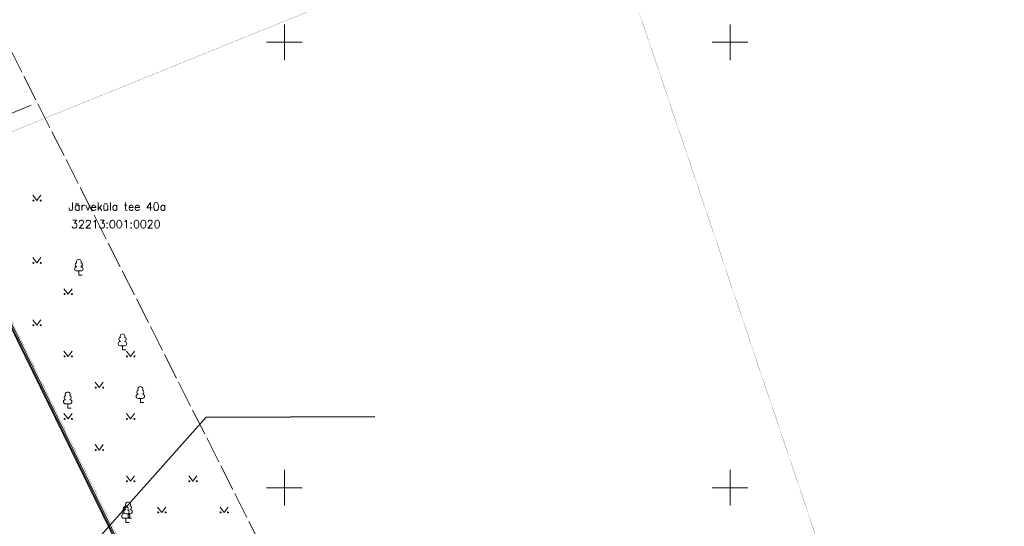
# Model space of a CAD drawing. Header units: metres. Extents: x 685671 to 686635, y 6588408 to 6589199.
# Tile 22 of 34: x 685970 to 686081, y 6588796 to 6588853. Entities that reach past the tile are written whole.
import ezdxf
from ezdxf.enums import TextEntityAlignment as Align

# ---------------------------------------------------------------- set-up
doc = ezdxf.new("R2010")
doc.units = ezdxf.units.M
doc.linetypes.add('Kohtla-Järve PPA ühishoone G20$0$KATASTRIPIIR', pattern=[7, 4, -1, 1, -1])
doc.linetypes.add('Kohtla-Järve PPA ühishoone G20$0$TOOPIIR', pattern=[7, 6, -1])
doc.layers.add('CON_hoone', color=7, linetype='Continuous')
doc.layers.add('CON_piirdeaed', color=92, linetype='Continuous')
for name, color, linetype, lineweight in [('CON_PIIRE', 94, 'FENCELINE2', 0), ('Kohtla-Järve PPA ühishoone G20$0$HALJASTUS', 250, 'Continuous', 13), ('Kohtla-Järve PPA ühishoone G20$0$PIIR', 224, 'Continuous', 13), ('Kohtla-Järve PPA ühishoone G20$0$PUU', 250, 'Continuous', 13), ('Kohtla-Järve PPA ühishoone G20$0$TTRASS', 250, 'Continuous', 13), ('Kohtla-Järve PPA ühishoone G20$0$VORK', 250, 'Continuous', 13)]:
    doc.layers.add(name, color=color, linetype=linetype, lineweight=lineweight)
doc.layers.add('Kohtla-Järve PPA ühishoone G20$0$MOOTPIIR', color=250, linetype='Continuous', lineweight=13, plot=False)
doc.styles.add('Kohtla-Järve PPA ühishoone G20$0$romanc', font='romanc.shx')
doc.styles.add('Kohtla-Järve PPA ühishoone G20$0$romans', font='romans.shx')
doc.linetypes.add('FENCELINE2', pattern='A,6.35,-2.54,[132,ltypeshp.shx,S=2.54,R=0,X=-2.54,Y=0],-2.54,25.4', length=36.83)
doc.linetypes.add('Kohtla-Järve PPA ühishoone G20$0$-2T-', pattern='A,10,-1.5,["2T",Kohtla-Järve PPA ühishoone G20$0$romans,S=1.4,R=0,X=-1.4,Y=-0.7],-1.5,10,-3', length=26)

# ---------------------------------------------------------------- blocks, each defined once
blk = doc.blocks.new('Kohtla-Järve PPA ühishoone G20$0$LEHTP1')
at = {"layer": 'Kohtla-Järve PPA ühishoone G20$0$PUU', "linetype": 'Continuous'}
for p, q in [((0.48, 0.95), (-0.48, 0.95)), ((0, 0), (0, 0.95)), ((0.76, 0), (0, 0))]:
    blk.add_line(p, q, dxfattribs=at)
for centre, radius, start, end in [((-0.34, 2.35), 0.465, 109.0217, 253.1415), ((0, 3.04), 0.554, 332.5799, 207.4201), ((0.34, 2.35), 0.465, 286.8508, 70.9859), ((-0.47, 1.42), 0.475, 90.0016, 269.3953), ((0.47, 1.42), 0.475, 270.6047, 89.9984)]:
    blk.add_arc(centre, radius, start, end, dxfattribs=at)
blk = doc.blocks.new('Kohtla-Järve PPA ühishoone G20$0$VKORIS')
at = {"color": 0, "linetype": 'Continuous'}
for p, q in [((0, 4), (0, -4)), ((-4, 0), (4, 0))]:
    blk.add_line(p, q, dxfattribs=at)
blk = doc.blocks.new('Kohtla-Järve PPA ühishoone G20$0$MURU')
at = {"color": 0, "linetype": 'Continuous'}
for p, q in [((-0.93, 1.21), (0, 0)), ((0, 0), (0.89, 1.21))]:
    blk.add_line(p, q, dxfattribs=at)
for centre in [(-0.8, 0), (0.86, 0)]:
    blk.add_ellipse(centre, major_axis=(0.0778, 0.0778), ratio=1, start_param=5.497787, end_param=11.780972, dxfattribs=at)
blk = doc.blocks.new('Kohtla-Järve PPA ühishoone G20')
at = {"layer": 'Kohtla-Järve PPA ühishoone G20$0$MOOTPIIR', "linetype": 'Kohtla-Järve PPA ühishoone G20$0$TOOPIIR', "ltscale": 0.5, "flags": 128}
blk.add_lwpolyline([(685869.39, 6588820.36), (685868.83, 6588821.41), (685866.78, 6588823.61), (685865.45, 6588823.51), (685863.75, 6588824.91), (685861.79, 6588826.66), (685858.02, 6588836.88), (685869.27, 6588843.8), (685869.4, 6588843.84), (685872.58, 6588845.59), (685872.67, 6588845.67), (685872.79, 6588845.77), (685874.12, 6588846.43), (685895.25, 6588852.39), (685895.42, 6588851.01), (685895.82, 6588849.47), (685900.77, 6588844.03), (685897.98, 6588839.45), (685898.78, 6588837.59), (685898.85, 6588837.34), (685900.96, 6588833.68), (685963.69, 6588860.24), (686030.15, 6588728.66), (685913, 6588656.9), (685845.28, 6588745.25), (685845.26, 6588745.26), (685841.65, 6588746.3), (685838.56, 6588746.35), (685822.05, 6588746.97), (685821.39, 6588747.1), (685815.91, 6588744.02), (685806.51, 6588743.02), (685795.75, 6588740.15), (685789.77, 6588738.35), (685788.18, 6588739.03), (685784.86, 6588745.53), (685780.66, 6588747.74), (685775.59, 6588745.08), (685775.03, 6588745.72), (685769.91, 6588755.47), (685769.91, 6588755.47), (685773.58, 6588767.17), (685773.52, 6588767.3), (685769.33, 6588777.24), (685784.89, 6588784.73), (685786.1, 6588789.94), (685785.18, 6588791.62), (685772.32, 6588802.65), (685764.19, 6588811.63), (685762.42, 6588819.31), (685761.39, 6588821.62), (685758.47, 6588823.58), (685757.7, 6588825.21), (685751.16, 6588833.73), (685755.1, 6588837.07), (685757.84, 6588836.48), (685758.52, 6588836.76), (685761.81, 6588839.94), (685765.15, 6588841.34), (685773.31, 6588841.87), (685774.93, 6588838.99), (685775.39, 6588838.11), (685792.17, 6588826), (685797.26, 6588822.26), (685801.47, 6588821.2), (685801.51, 6588819.81), (685809.93, 6588822.73), (685825.06, 6588821.87), (685826.27, 6588817.28), (685828.05, 6588813.4), (685829.3, 6588810.98), (685829.58, 6588810.29), (685830.52, 6588808.63), (685830.72, 6588807.17), (685831.93, 6588804.69), (685832.02, 6588804.48)], close=True, dxfattribs=at)
at = {"layer": 'Kohtla-Järve PPA ühishoone G20$0$PIIR', "color": 1, "linetype": 'Kohtla-Järve PPA ühishoone G20$0$KATASTRIPIIR', "ltscale": 0.5, "const_width": 0.02, "flags": 128}
for points in [[(685716.77, 6588778.03), (685738.6, 6588745.29), (685802.47, 6588772.1), (685804.91, 6588767.09), (685835.53, 6588780.71), (685915.31, 6588816.21), (685960.71, 6588836.42), (686035.3, 6588866.66), (686082.42, 6588884.69), (686148.48, 6588896.21), (686183.88, 6588895.46), (686240.01, 6588901.9), (686274.8, 6588910.49), (686271.24, 6588941.96), (686238.78, 6588948.4), (686130.81, 6588924.43), (686104.96, 6588925.39), (686039.54, 6588902.75), (686019.81, 6588895.45), (686016.25, 6588904.34), (686012.28, 6588908.21), (686004.31, 6588910.86), (685980.69, 6588900.73), (685976.21, 6588892.56), (685976.32, 6588887.19), (685977.59, 6588884.03), (685959.72, 6588876.63), (685889.56, 6588848.2), (685814.52, 6588817.68), (685790.98, 6588808.16), (685716.77, 6588778.03)], [(685716.77, 6588778.03), (685738.6, 6588745.29), (685802.47, 6588772.1), (685804.91, 6588767.09), (685835.53, 6588780.71), (685915.31, 6588816.21), (685960.71, 6588836.42), (686035.3, 6588866.66), (686082.42, 6588884.69), (686148.48, 6588896.21), (686183.88, 6588895.46), (686240.01, 6588901.9), (686274.8, 6588910.49), (686271.24, 6588941.96), (686238.78, 6588948.4), (686130.81, 6588924.43), (686104.96, 6588925.39), (686039.54, 6588902.75), (686019.81, 6588895.45), (686016.25, 6588904.34), (686012.28, 6588908.21), (686004.31, 6588910.86), (685980.69, 6588900.73), (685976.21, 6588892.56), (685976.32, 6588887.19), (685977.59, 6588884.03), (685959.72, 6588876.63), (685889.56, 6588848.2), (685814.52, 6588817.68), (685790.98, 6588808.16), (685716.77, 6588778.03)], [(685960.71, 6588836.42), (685998.24, 6588760.11), (686018.25, 6588771.07), (686046.42, 6588785.57), (686060.44, 6588792.09), (686035.3, 6588866.66), (685960.71, 6588836.42)], [(685915.31, 6588816.21), (685942.42, 6588755.28), (685873.59, 6588724.65), (685883.45, 6588706.73), (685902.46, 6588674.01), (686010.65, 6588734.9), (685998.24, 6588760.11), (685960.71, 6588836.42), (685915.31, 6588816.21)]]:
    blk.add_lwpolyline(points, dxfattribs=at)
at = {"layer": 'Kohtla-Järve PPA ühishoone G20$0$TTRASS', "linetype": 'Kohtla-Järve PPA ühishoone G20$0$-2T-', "ltscale": 0.5, "flags": 128}
blk.add_lwpolyline([(685810.83, 6588774.85), (685824.49, 6588780.6), (685832.52, 6588783.98), (685887.99, 6588807.55), (685964.96, 6588840.21), (685971.62, 6588842.95)], dxfattribs=at)
at = {"layer": 'Kohtla-Järve PPA ühishoone G20$0$HALJASTUS', "xscale": 0.5, "yscale": 0.5, "zscale": 0.5}
for p in [(685972.25, 6588832.23), (685972.25, 6588825.23), (685975.75, 6588821.73), (685972.25, 6588818.23), (685975.75, 6588814.73), (685982.75, 6588814.73), (685979.25, 6588811.23), (685975.75, 6588807.73), (685982.75, 6588807.73), (685979.25, 6588804.23), (685982.75, 6588800.73), (685989.75, 6588800.73), (685986.25, 6588797.23), (685993.25, 6588797.23)]:
    blk.add_blockref('Kohtla-Järve PPA ühishoone G20$0$MURU', p, dxfattribs=at)
at = {"layer": 'Kohtla-Järve PPA ühishoone G20$0$PUU', "ltscale": 0.5, "xscale": 0.5, "yscale": 0.5, "zscale": 0.5}
for p in [(685976.95, 6588823.85), (685981.85, 6588815.46), (685983.85, 6588809.55), (685975.7, 6588808.94), (685982.21, 6588796.11), (685982.47, 6588796.6)]:
    blk.add_blockref('Kohtla-Järve PPA ühishoone G20$0$LEHTP1', p, dxfattribs=at)
at = {"layer": 'Kohtla-Järve PPA ühishoone G20$0$VORK', "xscale": 0.5, "yscale": 0.5, "zscale": 0.5}
for p in [(686000, 6588850), (686050, 6588850), (686000, 6588800), (686050, 6588800)]:
    blk.add_blockref('Kohtla-Järve PPA ühishoone G20$0$VKORIS', p, dxfattribs=at)
at = {"layer": 'Kohtla-Järve PPA ühishoone G20$0$PIIR', "color": 164, "style": 'Kohtla-Järve PPA ühishoone G20$0$romanc'}
for s, p in [('Järveküla tee 40a', (685981.27, 6588831.55)), ('32213:001:0020', (685981.1, 6588829.58))]:
    blk.add_text(s, height=0.9, dxfattribs=at).set_placement(p, align=Align.MIDDLE)

msp = doc.modelspace()

# ---------------------------------------------------------------- linework, layer by layer
at = {"layer": 'CON_hoone'}
msp.add_lwpolyline([(685950.733, 6588762.43), (685991.233, 6588807.918), (686010.156, 6588807.994)], dxfattribs=at)
at = {"layer": 'CON_piirdeaed', "color": 165, "linetype": 'FENCELINE2', "ltscale": 0.2, "true_color": 0x5e67af, "const_width": 0.1}
msp.add_lwpolyline([(685946.473, 6588826.155), (685962.254, 6588832.711), (685997.947, 6588759.761)], dxfattribs=at)
at = {"layer": 'CON_PIIRE', "color": 18, "linetype": 'ByBlock', "true_color": 0x000000}
for points in [[(685998.059, 6588759.816), (685962.315, 6588832.871), (685946.424, 6588826.27)], [(685946.523, 6588826.04), (685962.194, 6588832.55), (685997.835, 6588759.706)]]:
    msp.add_lwpolyline(points, dxfattribs=at)

# ---------------------------------------------------------------- block references
at = {"color": 251, "true_color": 0x636466}
msp.add_blockref('Kohtla-Järve PPA ühishoone G20', (0, 0), dxfattribs=at)

doc.saveas('drawing.dxf')
